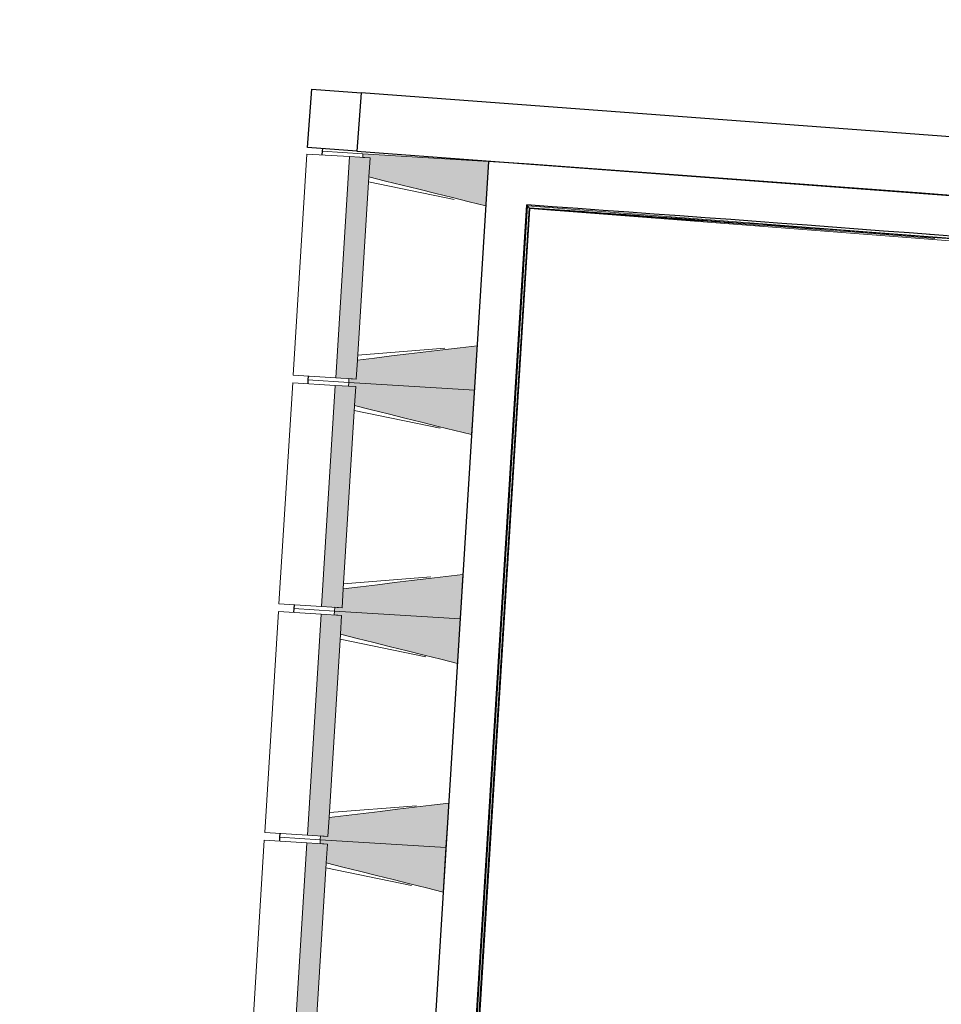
# Model space of a CAD drawing. Header units: millimetres. Extents: x -24070 to 30874, y -36590 to 4541.
# Tile 6 of 33: x -14997 to -11376, y -26417 to -22550. Entities that reach past the tile are written whole.
import ezdxf

# ---------------------------------------------------------------- set-up
doc = ezdxf.new("R2010")
doc.units = ezdxf.units.MM
for name, color, linetype, lineweight in [('A-FLOR-HRAL', 7, 'Continuous', 18), ('BATIEMENT', 7, 'Continuous', 18), ('BATIMENT', 7, 'Continuous', 25), ('SOLS', 7, 'Continuous', 25)]:
    doc.layers.add(name, color=color, linetype=linetype, lineweight=lineweight)

# ---------------------------------------------------------------- blocks, each defined once
blk = doc.blocks.new('Garde-corps - Garde-corps-508221-2021_015_1111_DCE_1_50_N0 FINI_CVC_CTA')
at = {"layer": 'A-FLOR-HRAL'}
for p, q in [((-14993.3, -20510.1), (-14988.1, -20446.9)), ((-14988.1, -20446.9), (-14991.1, -20446.6)), ((-14988.1, -20446.9), (-14981, -20447.5)), ((-14985.6, -20503.4), (-14981, -20447.5)), ((-14983.7, -20501.7), (-14979.3, -20447.6)), ((-14982, -20500.1), (-14977.6, -20447.7)), ((-14981, -20447.5), (-14979.3, -20447.6)), ((-14977.6, -20447.7), (-14979.3, -20447.6)), ((-14904.4, -20515.9), (-14993.3, -20510.1)), ((-14904.3, -20514.4), (-14993.3, -20510.1)), ((-14698.2, -20518.6), (-14982, -20500.1)), ((-14163.2, -20553.4), (-14224.3, -20549.4)), ((-14000.5, -20564.4), (-14005.1, -20564.1)), ((-11517.4, -20725.9), (-11537.5, -20724.4)), ((-11295.1, -20739.9), (-11333.8, -20737.3)), ((-10537.3, -20789.1), (-10822.5, -20770.6)), ((-10537.3, -20789.2), (-10721.2, -20774.2)), ((-10538.2, -20799.6), (-10683.4, -20790.2)), ((-10538.2, -20799.6), (-10683.2, -20787.8)), ((-9466.3, -20888.5), (-10538.2, -20799.6)), ((-10537.6, -20792.5), (-9412.8, -20885.8)), ((-10537.4, -20790.8), (-9410.9, -20884.2)), ((-9409.1, -20882.7), (-10537.3, -20789.1)), ((-9457.4, -21422.9), (-9412.8, -20885.8)), ((-9455.8, -21424.8), (-9410.9, -20884.2)), ((-9454.3, -21426.6), (-9409.1, -20882.7)), ((-9412.8, -20885.8), (-9416.1, -20888.6)), ((-9460.1, -21369.4), (-9424.3, -20938.2)), ((-10207.5, -21873.3), (-10164.6, -21357.1)), ((-10200.4, -21873.9), (-10158.1, -21364.8)), ((-10198.6, -21874), (-10156.5, -21366.7)), ((-10197, -21874.1), (-10155, -21368.4)), ((-10164.6, -21357.1), (-9509.8, -21411.4)), ((-10158.1, -21364.8), (-10164.6, -21357.1)), ((-10158.1, -21364.8), (-9457.4, -21422.9)), ((-10156.5, -21366.7), (-9455.8, -21424.8)), ((-10155, -21368.4), (-9454.3, -21426.6)), ((-9457.4, -21422.9), (-9460.2, -21419.6)), ((-10294.8, -22925.5), (-10267, -22590.8)), ((-10287.1, -22919), (-10259.9, -22591.4)), ((-10285.3, -22917.4), (-10258.2, -22591.5)), ((-10283.5, -22915.9), (-10256.6, -22591.7)), ((-10230.2, -22933.6), (-10298.1, -22928.3)), ((-9797.4, -22965.4), (-10294.8, -22925.5)), ((-9741, -22959.4), (-10283.5, -22915.9)), ((-10074.4, -22942.9), (-10244, -22929.5)), ((-9800.1, -22965.1), (-9972.7, -22951.1)), ((-9754.7, -23108.6), (-9742.7, -22960.9)), ((-9744.6, -22962.5), (-9753.8, -22961.8)), ((-9752.9, -23107.1), (-9741, -22959.4)), ((-9744.6, -22962.5), (-9747.5, -22965)), ((-9745.4, -22971.7), (-9744.6, -22962.5)), ((-9764.3, -23116.8), (-9756, -23014.2)), ((-9756.6, -23110.2), (-9748.7, -23012.4)), ((-9756.6, -23110.2), (-9764.3, -23116.8)), ((-9485.1, -23139.4), (-9764.3, -23116.8)), ((-9484.5, -23132.3), (-9756.6, -23110.2)), ((-9484.3, -23130.6), (-9754.7, -23108.6)), ((-9484.2, -23128.9), (-9752.9, -23107.1)), ((-9485.3, -23142.4), (-9485.1, -23139.4)), ((-9484.5, -23132.3), (-9485.1, -23139.4)), ((-9484.3, -23130.6), (-9484.5, -23132.3)), ((-9484.3, -23130.6), (-9484.2, -23128.9))]:
    blk.add_line(p, q, dxfattribs=at)
at = {"layer": 'A-FLOR-HRAL', "flags": 128}
for points in [[(-14993.3, -20510.1), (-14993.5, -20510.2), (-14993.8, -20510.5), (-14994.2, -20510.9), (-14994.8, -20511.4), (-14995.4, -20511.9), (-14996, -20512.4), (-14996.6, -20513)], [(-14985.6, -20503.4), (-14989.5, -20506.7), (-14993.3, -20510.1)], [(-14982, -20500.2), (-14982.1, -20500.2), (-14982.2, -20500.4), (-14982.4, -20500.5), (-14982.6, -20500.7), (-14982.9, -20500.9), (-14983.1, -20501.1), (-14983.3, -20501.3), (-14983.5, -20501.5), (-14983.7, -20501.7)], [(-10294.8, -22925.5), (-10295, -22925.6), (-10295.3, -22925.9), (-10295.7, -22926.3), (-10296.3, -22926.8), (-10296.8, -22927.3), (-10297.5, -22927.8), (-10298.1, -22928.3)], [(-10287.1, -22919), (-10291, -22922.3), (-10294.8, -22925.5)], [(-10283.5, -22915.9), (-10283.5, -22915.9), (-10283.6, -22916), (-10283.7, -22916.1), (-10283.9, -22916.3), (-10284.2, -22916.5), (-10284.4, -22916.7), (-10284.6, -22916.9), (-10284.8, -22917), (-10285.1, -22917.2), (-10285.3, -22917.4)]]:
    blk.add_lwpolyline(points, dxfattribs=at)
at = {"layer": 'A-FLOR-HRAL'}
for centre, radius, start, end in [((-21222.6, -150801), 130446.8, 85.301593, 87.259515), ((-21222.6, -150801), 130448.6, 85.791063, 87.258723), ((-21222.6, -150801), 130439.7, 86.825999, 86.955563), ((-21222.6, -150801), 130439.7, 86.427964, 86.557968), ((-21222.6, -150801), 130439.7, 86.029611, 86.159933), ((-21222.6, -150801), 130448.6, 85.301593, 85.790698), ((-21222.6, -150801), 130439.7, 85.633537, 85.761579), ((-19463.8, -140716), 118153.9, 85.305798, 85.545501), ((-19463.8, -140716), 118155.6, 85.280726, 85.544652), ((-19463.8, -140716), 118143.7, 85.364067, 85.484446)]:
    blk.add_arc(centre, radius, start, end, dxfattribs=at)
for points, knots in [([(-9409.1, -20882.7), (-9409.2, -20882.7), (-9409.2, -20882.7), (-9409.3, -20882.9), (-9409.5, -20883), (-9409.7, -20883.1), (-9409.8, -20883.3), (-9410, -20883.4), (-9410.1, -20883.5), (-9410.2, -20883.6), (-9410.4, -20883.7), (-9410.5, -20883.9), (-9410.6, -20884), (-9410.8, -20884.1), (-9410.9, -20884.2), (-9410.9, -20884.2)], [0.1, 0.1, 0.1, 0.1, 0.2, 0.3, 0.4, 0.475, 0.55, 0.6, 0.65, 0.7, 0.75, 0.8, 0.85, 0.9, 1, 1, 1, 1]), ([(-10164.6, -21357.1), (-10164.6, -21357.1), (-10164.7, -21357), (-10164.8, -21356.9), (-10165, -21356.7), (-10165.2, -21356.5), (-10165.3, -21356.3), (-10165.5, -21356.1), (-10165.7, -21355.8), (-10166, -21355.5), (-10166.2, -21355.3), (-10166.4, -21355), (-10166.8, -21354.6), (-10167.1, -21354.1), (-10167.4, -21353.9)], [0, 0, 0, 0, 0.166667, 0.25, 0.333333, 0.416667, 0.458333, 0.5, 0.583333, 0.666667, 0.708333, 0.75, 0.833333, 1, 1, 1, 1]), ([(-10155, -21368.4), (-10155, -21368.4), (-10155.1, -21368.4), (-10155.2, -21368.3), (-10155.3, -21368.1), (-10155.5, -21367.9), (-10155.6, -21367.8), (-10155.7, -21367.6), (-10155.8, -21367.5), (-10155.9, -21367.4), (-10156.1, -21367.2), (-10156.2, -21367.1), (-10156.3, -21367), (-10156.4, -21366.8), (-10156.5, -21366.7), (-10156.5, -21366.7)], [0.1, 0.1, 0.1, 0.1, 0.2, 0.3, 0.4, 0.475, 0.55, 0.6, 0.65, 0.7, 0.75, 0.8, 0.85, 0.9, 1, 1, 1, 1]), ([(-9454.3, -21426.6), (-9454.3, -21426.6), (-9454.3, -21426.5), (-9454.4, -21426.4), (-9454.6, -21426.2), (-9454.7, -21426.1), (-9454.9, -21425.9), (-9455, -21425.7), (-9455.1, -21425.6), (-9455.2, -21425.5), (-9455.3, -21425.4), (-9455.4, -21425.2), (-9455.5, -21425.1), (-9455.7, -21424.9), (-9455.7, -21424.8), (-9455.8, -21424.8)], [0.1, 0.1, 0.1, 0.1, 0.2, 0.3, 0.4, 0.475, 0.55, 0.6, 0.65, 0.7, 0.75, 0.8, 0.85, 0.9, 1, 1, 1, 1]), ([(-9741, -22959.4), (-9741, -22959.4), (-9741, -22959.4), (-9741.1, -22959.5), (-9741.2, -22959.6), (-9741.3, -22959.7), (-9741.5, -22959.9), (-9741.6, -22960), (-9741.9, -22960.2), (-9742.1, -22960.4), (-9742.3, -22960.5), (-9742.5, -22960.7), (-9742.6, -22960.9), (-9742.7, -22960.9)], [0.075, 0.075, 0.075, 0.075, 0.15, 0.2125, 0.275, 0.35, 0.425, 0.5, 0.6, 0.7, 0.775, 0.85, 1, 1, 1, 1]), ([(-9764.3, -23116.8), (-9764.3, -23116.8), (-9764.3, -23116.8), (-9764.5, -23117), (-9764.7, -23117.1), (-9764.9, -23117.3), (-9765.1, -23117.4), (-9765.3, -23117.6), (-9765.5, -23117.8), (-9765.8, -23118.1), (-9766.1, -23118.3), (-9766.3, -23118.5), (-9766.5, -23118.7), (-9766.7, -23118.8)], [0, 0, 0, 0, 0.1666667, 0.25, 0.3333333, 0.4166667, 0.4583333, 0.5, 0.5833333, 0.6666667, 0.7083333, 0.75, 0.8333333, 0.8333333, 0.8333333, 0.8333333]), ([(-9752.9, -23107.1), (-9752.9, -23107.1), (-9753, -23107.2), (-9753.1, -23107.3), (-9753.3, -23107.4), (-9753.4, -23107.6), (-9753.6, -23107.7), (-9753.8, -23107.8), (-9753.9, -23107.9), (-9754, -23108), (-9754.1, -23108.2), (-9754.3, -23108.3), (-9754.4, -23108.4), (-9754.6, -23108.5), (-9754.7, -23108.6), (-9754.7, -23108.6)], [0.1, 0.1, 0.1, 0.1, 0.2, 0.3, 0.4, 0.475, 0.55, 0.6, 0.65, 0.7, 0.75, 0.8, 0.85, 0.9, 1, 1, 1, 1])]:
    blk.add_open_spline(points, degree=3, knots=knots, dxfattribs=at)
blk = doc.blocks.new('Garde-corps - Garde-corps-510192-2021_015_1111_DCE_1_50_N0 FINI_CVC_CTA')
at = {"layer": 'A-FLOR-HRAL'}
for p, q in [((-13375.8, -29298.6), (-13001.8, -23280.8)), ((-13368.2, -29292), (-12995.1, -23288.4)), ((-13366.4, -29290.3), (-12993.5, -23290.2)), ((-13364.6, -29288.8), (-12992, -23292)), ((-13001.8, -23280.8), (-9843.9, -23523.1)), ((-12992, -23292), (-9787.9, -23538)), ((-11421.8, -23393.7), (-11382.2, -23396.7))]:
    blk.add_line(p, q, dxfattribs=at)
at = {"layer": 'A-FLOR-HRAL', "flags": 128}
blk.add_lwpolyline([(-12995.1, -23288.4), (-12998.5, -23284.6), (-13001.8, -23280.8)], dxfattribs=at)
at = {"layer": 'A-FLOR-HRAL'}
for radius, start, end in [(242961.1, 85.230746, 85.988589), (242959.4, 85.801553, 85.988174), (242957.8, 85.611499, 85.987786)]:
    blk.add_arc((-29991.5, -265654.3), radius, start, end, dxfattribs=at)
for points, knots in [([(-13001.8, -23280.8), (-13001.8, -23280.8), (-13001.8, -23280.8), (-13001.9, -23280.7), (-13001.9, -23280.7), (-13002, -23280.6), (-13002, -23280.5), (-13002.1, -23280.4), (-13002.2, -23280.3), (-13002.3, -23280.2), (-13002.4, -23280.1), (-13002.5, -23280), (-13002.6, -23279.9), (-13002.7, -23279.8), (-13002.8, -23279.6), (-13002.9, -23279.5), (-13003, -23279.4), (-13003.2, -23279.2), (-13003.3, -23279), (-13003.6, -23278.7), (-13004.1, -23278.2), (-13004.4, -23277.8), (-13004.6, -23277.6)], [0, 0, 0, 0, 0.071429, 0.107143, 0.142857, 0.178571, 0.214286, 0.25, 0.285714, 0.321429, 0.357143, 0.392857, 0.428571, 0.464286, 0.5, 0.535714, 0.571429, 0.607143, 0.642857, 0.714286, 0.857143, 1, 1, 1, 1]), ([(-12992, -23292), (-12992, -23292), (-12992, -23292), (-12992, -23292), (-12992.1, -23291.9), (-12992.2, -23291.8), (-12992.3, -23291.7), (-12992.4, -23291.5), (-12992.6, -23291.3), (-12992.7, -23291.1), (-12992.9, -23290.9), (-12993.1, -23290.7), (-12993.3, -23290.5), (-12993.4, -23290.3), (-12993.5, -23290.2)], [0, 0, 0, 0, 0.075, 0.15, 0.2125, 0.275, 0.35, 0.425, 0.5, 0.6, 0.7, 0.775, 0.85, 1, 1, 1, 1])]:
    blk.add_open_spline(points, degree=3, knots=knots, dxfattribs=at)
blk = doc.blocks.new('B02_ARC_rvt-1-2021_015_1111_DCE_1_50_N0 FINI_CVC_CTA')
at = {"layer": 'BATIEMENT', "lineweight": 25}
for p, q in [((-13154.3, -23106.7), (-13548.5, -29451)), ((-12994.7, -23117.9), (-13154.3, -23106.7)), ((-13378.9, -29301.4), (-13004.6, -23277.6))]:
    blk.add_line(p, q, dxfattribs=at)
at = {"layer": 'BATIEMENT', "lineweight": 25, "flags": 128}
blk.add_lwpolyline([(-9946.8, -23350.7), (-11470.4, -23229.5), (-12994.7, -23117.9)], dxfattribs=at)
at = {"layer": 'BATIEMENT', "lineweight": 25}
blk.add_arc((-29991.5, -265654.3), 242971.3, 85.23314, 85.990995, dxfattribs=at)
at = {"layer": 'BATIEMENT', "lineweight": 18}
for name in ['Garde-corps - Garde-corps-508221-2021_015_1111_DCE_1_50_N0 FINI_CVC_CTA', 'Garde-corps - Garde-corps-510192-2021_015_1111_DCE_1_50_N0 FINI_CVC_CTA']:
    blk.add_blockref(name, (0, 0), dxfattribs=at)
blk = doc.blocks.new('B02_DC_STR_rvt-1-2021_015_1111_DCE_1_50_N0 FINI_CVC_CTA')
at = {"layer": 'BATIMENT', "lineweight": 5, "true_color": 0x787878}
for points in [[(-13165.2, -23281.4), (-13154.3, -23106.7), (-13648, -23076.1), (-13648.9, -23091), (-13620.2, -23092.8), (-13624.9, -23167.1), (-13230.8, -23265.1)], [(-13674.2, -23961.1), (-13620.2, -23092.8), (-13700.8, -23087.8), (-13754.7, -23956.1), (-13702.9, -23959.4)], [(-13210.1, -24005), (-13199.3, -23830.3), (-13669.6, -23886.8), (-13674.2, -23961.1), (-13702.9, -23959.4), (-13703.8, -23974.3), (-13266.5, -24001.5)], [(-13221, -24179.7), (-13210.1, -24005), (-13703.8, -23974.3), (-13704.8, -23989.3), (-13676.1, -23991.1), (-13680.7, -24065.4), (-13286.6, -24163.3)], [(-13730, -24859.4), (-13676.1, -23991.1), (-13756.6, -23986.1), (-13810.5, -24854.4), (-13758.7, -24857.6)], [(-13265.9, -24903.3), (-13255.1, -24728.6), (-13725.4, -24785.1), (-13730, -24859.4), (-13758.7, -24857.6), (-13759.6, -24872.6), (-13322.3, -24899.8)], [(-13785.8, -25757.7), (-13731.9, -24889.3), (-13812.4, -24884.3), (-13866.3, -25752.7), (-13814.5, -25755.9)], [(-13276.8, -25077.9), (-13265.9, -24903.3), (-13759.6, -24872.6), (-13760.6, -24887.6), (-13731.9, -24889.3), (-13736.5, -24963.7), (-13342.5, -25061.6)], [(-13321.8, -25801.5), (-13310.9, -25626.9), (-13781.2, -25683.4), (-13785.8, -25757.7), (-13814.5, -25755.9), (-13815.5, -25770.9), (-13378.1, -25798)], [(-13841.7, -26655.9), (-13787.7, -25787.6), (-13868.2, -25782.6), (-13922.2, -26650.9), (-13870.4, -26654.2)], [(-13332.6, -25976.2), (-13321.8, -25801.5), (-13815.5, -25770.9), (-13816.4, -25785.8), (-13787.7, -25787.6), (-13792.3, -25861.9), (-13386.4, -25962.8)]]:
    blk.add_hatch(color=8, dxfattribs=at).paths.add_polyline_path(points)
at = {"layer": 'BATIEMENT', "lineweight": 25}
for p, q in [((-13655.2, -22837.2), (-13672.3, -23066.5)), ((-10720.2, -23056.8), (-13655.2, -22837.2)), ((-13672.3, -23066.5), (-10489.9, -23304.7))]:
    blk.add_line(p, q, dxfattribs=at)
at = {"layer": 'BATIEMENT'}
for p, q in [((-13648, -23076.1), (-13648.9, -23091)), ((-13154.3, -23106.7), (-13648, -23076.1)), ((-13700.8, -23087.8), (-13754.7, -23956.1)), ((-13620.2, -23092.8), (-13700.8, -23087.8)), ((-13648.9, -23091), (-13620.2, -23092.8)), ((-13620.2, -23092.8), (-13624.9, -23167.1)), ((-13624.9, -23167.1), (-13620.2, -23092.8)), ((-13165.2, -23281.4), (-13154.3, -23106.7)), ((-13669.5, -23886.3), (-13624.9, -23167.7)), ((-13210.1, -24005), (-13199.3, -23830.3)), ((-13669.6, -23886.8), (-13674.2, -23961.1)), ((-13674.2, -23961.1), (-13669.6, -23886.8)), ((-13754.7, -23956.1), (-13674.2, -23961.1)), ((-13703.8, -23974.3), (-13704.8, -23989.3)), ((-13702.9, -23959.4), (-13703.8, -23974.3)), ((-13703.8, -23974.3), (-13210.1, -24005)), ((-13210.1, -24005), (-13703.8, -23974.3)), ((-13674.2, -23961.1), (-13702.9, -23959.4)), ((-13756.6, -23986.1), (-13810.5, -24854.4)), ((-13676.1, -23991.1), (-13756.6, -23986.1)), ((-13704.8, -23989.3), (-13676.1, -23991.1)), ((-13676.1, -23991.1), (-13680.7, -24065.4)), ((-13680.7, -24065.4), (-13676.1, -23991.1)), ((-13221, -24179.7), (-13210.1, -24005)), ((-13725.4, -24784.6), (-13680.7, -24065.9)), ((-13265.9, -24903.3), (-13255.1, -24728.6)), ((-13725.4, -24785.1), (-13730, -24859.4)), ((-13730, -24859.4), (-13725.4, -24785.1)), ((-13810.5, -24854.4), (-13730, -24859.4)), ((-13758.7, -24857.6), (-13759.6, -24872.6)), ((-13730, -24859.4), (-13758.7, -24857.6)), ((-13812.4, -24884.3), (-13866.3, -25752.7)), ((-13731.9, -24889.3), (-13812.4, -24884.3)), ((-13759.6, -24872.6), (-13760.6, -24887.6)), ((-13760.6, -24887.6), (-13731.9, -24889.3)), ((-13759.6, -24872.6), (-13265.9, -24903.3)), ((-13265.9, -24903.3), (-13759.6, -24872.6)), ((-13731.9, -24889.3), (-13736.5, -24963.7)), ((-13736.5, -24963.7), (-13731.9, -24889.3)), ((-13276.8, -25077.9), (-13265.9, -24903.3)), ((-13781.2, -25682.8), (-13736.5, -24964.2)), ((-13321.8, -25801.5), (-13310.9, -25626.9)), ((-13781.2, -25683.4), (-13785.8, -25757.7)), ((-13785.8, -25757.7), (-13781.2, -25683.4)), ((-13866.3, -25752.7), (-13785.8, -25757.7)), ((-13868.2, -25782.6), (-13922.2, -26650.9)), ((-13787.7, -25787.6), (-13868.2, -25782.6)), ((-13815.5, -25770.9), (-13816.4, -25785.8)), ((-13816.4, -25785.8), (-13787.7, -25787.6)), ((-13814.5, -25755.9), (-13815.5, -25770.9)), ((-13815.5, -25770.9), (-13321.8, -25801.5)), ((-13321.8, -25801.5), (-13815.5, -25770.9)), ((-13785.8, -25757.7), (-13814.5, -25755.9)), ((-13787.7, -25787.6), (-13792.3, -25861.9)), ((-13792.3, -25861.9), (-13787.7, -25787.6)), ((-13332.6, -25976.2), (-13321.8, -25801.5)), ((-13837, -26581.1), (-13792.3, -25862.5))]:
    blk.add_line(p, q, dxfattribs=at)
at = {"layer": 'BATIEMENT', "flags": 128}
for points in [[(-13624.9, -23167.1), (-13559.2, -23183.5), (-13493.5, -23199.8), (-13427.8, -23216.1), (-13362.2, -23232.4), (-13296.5, -23248.8), (-13230.8, -23265.1), (-13165.2, -23281.4)], [(-13199.3, -23830.3), (-13266.5, -23838.4), (-13333.6, -23846.5), (-13400.8, -23854.5), (-13468, -23862.6), (-13535.2, -23870.7), (-13602.4, -23878.8), (-13669.6, -23886.8)], [(-13680.7, -24065.4), (-13615, -24081.7), (-13549.3, -24098), (-13483.7, -24114.4), (-13418, -24130.7), (-13352.3, -24147), (-13286.6, -24163.3), (-13221, -24179.7)], [(-13255.1, -24728.6), (-13322.3, -24736.7), (-13389.5, -24744.7), (-13456.6, -24752.8), (-13523.8, -24760.9), (-13591, -24769), (-13658.2, -24777), (-13725.4, -24785.1)], [(-13736.5, -24963.7), (-13670.8, -24980), (-13605.2, -24996.3), (-13539.5, -25012.6), (-13473.8, -25029), (-13408.1, -25045.3), (-13342.5, -25061.6), (-13276.8, -25077.9)], [(-13310.9, -25626.9), (-13378.1, -25634.9), (-13445.3, -25643), (-13512.5, -25651.1), (-13579.7, -25659.2), (-13646.8, -25667.2), (-13714, -25675.3), (-13781.2, -25683.4)], [(-13792.3, -25861.9), (-13726.6, -25878.3), (-13661, -25894.6), (-13595.3, -25910.9), (-13529.6, -25927.2), (-13464, -25943.6), (-13398.3, -25959.9), (-13332.6, -25976.2)]]:
    blk.add_lwpolyline(points, dxfattribs=at)
at = {"layer": 'BATIMENT'}
for p, q in [((-13866.2, -23052), (-13849.1, -22822.7)), ((-13849.1, -22822.7), (-13655.2, -22837.2)), ((-13672.3, -23066.5), (-13866.2, -23052))]:
    blk.add_line(p, q, dxfattribs=at)
at = {"layer": 'BATIMENT', "lineweight": 18}
for p, q in [((-13868.1, -23077.4), (-13922.1, -23945.7)), ((-13868.1, -23077.4), (-13700.8, -23087.8)), ((-13809, -23081.1), (-13808, -23066.1)), ((-13808, -23066.1), (-13648, -23076.1)), ((-13289.4, -23255.8), (-13626.1, -23186.5)), ((-13668.4, -23867.4), (-13325.7, -23840.3)), ((-13754.7, -23956.1), (-13922.1, -23945.7)), ((-13864.8, -23979.4), (-13863.9, -23964.4)), ((-13863.9, -23964.4), (-13862.9, -23949.4)), ((-13703.8, -23974.3), (-13863.9, -23964.4)), ((-13863.9, -23964.4), (-13703.8, -23974.3)), ((-13924, -23975.7), (-13977.9, -24844)), ((-13924, -23975.7), (-13756.6, -23986.1)), ((-13345.2, -24154.1), (-13681.9, -24084.8)), ((-13724.2, -24765.7), (-13381.5, -24738.6)), ((-13810.5, -24854.4), (-13977.9, -24844)), ((-13920.6, -24877.6), (-13919.7, -24862.6)), ((-13919.7, -24862.6), (-13918.7, -24847.7)), ((-13759.6, -24872.6), (-13919.7, -24862.6)), ((-13919.7, -24862.6), (-13759.6, -24872.6)), ((-13979.8, -24873.9), (-14033.7, -25742.3)), ((-13979.8, -24873.9), (-13812.4, -24884.3)), ((-13401, -25052.4), (-13737.7, -24983.1)), ((-13780, -25663.9), (-13437.4, -25636.9)), ((-13866.3, -25752.7), (-14033.7, -25742.3)), ((-13975.5, -25760.9), (-13974.6, -25745.9)), ((-14035.6, -25772.2), (-14089.6, -26640.5)), ((-14035.6, -25772.2), (-13868.2, -25782.6)), ((-13976.4, -25775.9), (-13975.5, -25760.9)), ((-13815.5, -25770.9), (-13975.5, -25760.9)), ((-13975.5, -25760.9), (-13815.5, -25770.9)), ((-13456.9, -25950.6), (-13793.5, -25881.3))]:
    blk.add_line(p, q, dxfattribs=at)
at = {"layer": 'SOLS'}
for p, q in [((-13808, -23066.1), (-13809, -23081.1)), ((-13807.4, -23056.4), (-13808, -23066.1)), ((-13863.9, -23964.4), (-13864.8, -23979.4)), ((-13862.9, -23949.4), (-13863.9, -23964.4)), ((-13919.7, -24862.6), (-13920.6, -24877.6)), ((-13918.7, -24847.7), (-13919.7, -24862.6)), ((-13974.6, -25745.9), (-13975.5, -25760.9)), ((-13975.5, -25760.9), (-13976.4, -25775.9))]:
    blk.add_line(p, q, dxfattribs=at)

msp = doc.modelspace()

# ---------------------------------------------------------------- block references
at = {"lineweight": 5}
for name in ['B02_DC_STR_rvt-1-2021_015_1111_DCE_1_50_N0 FINI_CVC_CTA', 'B02_ARC_rvt-1-2021_015_1111_DCE_1_50_N0 FINI_CVC_CTA']:
    msp.add_blockref(name, (0, 0), dxfattribs=at)

doc.saveas('drawing.dxf')
